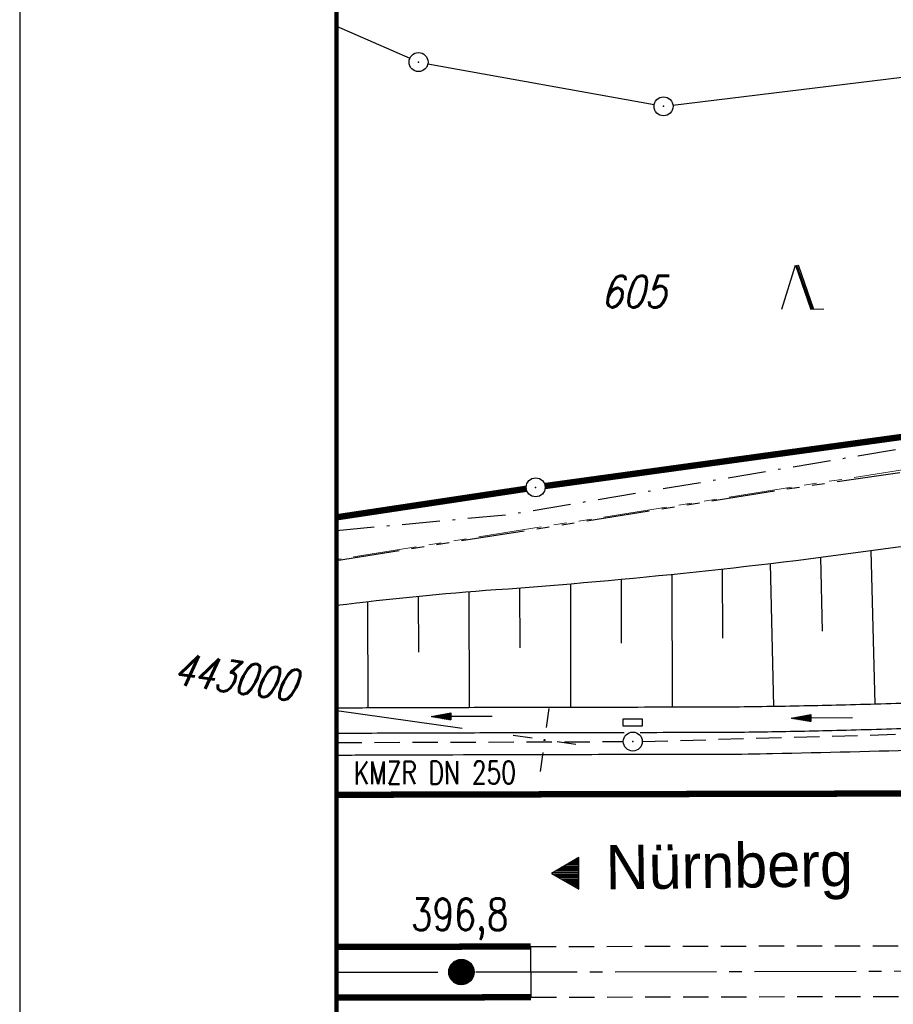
# Model space of a CAD drawing. Extents: x 0 to 1135, y 0 to 594.
# Tile 23 of 153: x 0 to 69, y 328 to 406. Entities that reach past the tile are written whole.
import ezdxf
from ezdxf.enums import TextEntityAlignment as Align

# ---------------------------------------------------------------- set-up
doc = ezdxf.new("R2010")
doc.units = 0
doc.header["$LTSCALE"] = 2
doc.header["$MEASUREMENT"] = 0
for name, pattern in [('ACHSE', [5.5, 4, -0.5, 0.5, -0.5]), ('AUSGEZOGEN', [0]), ('BAB-FM2', [2.6, 1.5, -0.5, 0.1, -0.5]), ('EinAusfädelung', [3.5, 2.5, -1]), ('GESTRICH-X2', [1.5, 1, -0.5]), ('PHANTOMX2', [5, 2.5, -0.5, 0.5, -0.5, 0.5, -0.5])]:
    doc.linetypes.add(name, pattern=pattern)
doc.layers.get('0').update_dxf_attribs({"color": 8, "linetype": 'AUSGEZOGEN'})
for name, color, linetype in [('ACHSETOP', 250, 'ACHSE'), ('BAB_FM', 8, 'BAB-FM2'), ('BOESCHG', 8, 'AUSGEZOGEN'), ('EINAUSF', 8, 'EinAusfädelung'), ('FBRTOP', 8, 'AUSGEZOGEN'), ('FLSTNR', 8, 'AUSGEZOGEN'), ('GRENZL', 8, 'AUSGEZOGEN'), ('GRENZL-BAB', 7, 'AUSGEZOGEN'), ('GRENZP', 8, 'AUSGEZOGEN'), ('GRENZP-BAB', 7, 'AUSGEZOGEN'), ('HEKT_B', 250, 'CONTINUOUS'), ('KANAL', 200, 'GESTRICH-X2'), ('Lichtwellenleiter COLT', 8, 'PHANTOMX2'), ('Lichtwellenleiter GLH', 8, 'PHANTOMX2'), ('MS-UEBERFAHRT', 8, 'GESTRICH-X2'), ('MULDE', 8, 'AUSGEZOGEN'), ('NETZ', 250, 'AUSGEZOGEN'), ('PFEIL', 200, 'CONTINUOUS'), ('PFEILTOP', 8, 'AUSGEZOGEN'), ('RAHMEN', 250, 'AUSGEZOGEN'), ('RICHTUNG', 250, 'CONTINUOUS'), ('SCHSYMBOL', 200, 'AUSGEZOGEN'), ('TEXTO', 200, 'CONTINUOUS'), ('WALD', 8, 'AUSGEZOGEN')]:
    doc.layers.add(name, color=color, linetype=linetype)
doc.styles.add('ROMANS', font='romans.shx', dxfattribs={"width": 0.8})
doc.styles.add('UNIR-O', font='unir_o.shx')

# ---------------------------------------------------------------- blocks, each defined once
blk = doc.blocks.new('IKR')
at = {"color": 0}
for p, q in [((0, 1), (0, 2.5)), ((-2.5, 0), (-1, 0)), ((1, 0), (2.5, 0)), ((0, -2.5), (0, -1))]:
    blk.add_line(p, q, dxfattribs=at)
blk.add_circle((0, 0), 0.05, dxfattribs=at)
blk.add_point((0, 0), dxfattribs=at)
blk = doc.blocks.new('NW')
at = {"color": 0}
for p, q in [((-1.088, 0), (-0.024, 3.474)), ((-0.024, 3.474), (1.193, -0.023)), ((0.077, 3.499), (1.294, 0.003)), ((0.189, 3.489), (1.406, -0.007)), ((1.177, -0.007), (2.227, 0.023))]:
    blk.add_line(p, q, dxfattribs=at)
blk = doc.blocks.new('*X17')
at = {"color": 0}
for p, q in [((212.234, 257.394), (213.242, 258.402)), ((212.236, 257.466), (213.169, 258.4)), ((212.237, 257.326), (213.31, 258.399)), ((212.244, 257.262), (213.373, 258.392)), ((212.244, 257.545), (213.09, 258.391)), ((212.254, 257.202), (213.434, 258.381)), ((212.261, 257.633), (213.003, 258.375)), ((212.268, 257.145), (213.491, 258.368)), ((212.284, 257.09), (213.545, 258.351)), ((212.29, 257.732), (212.903, 258.346)), ((212.303, 257.038), (213.597, 258.333)), ((212.324, 256.988), (213.647, 258.312)), ((212.343, 257.856), (212.779, 258.293)), ((212.347, 256.941), (213.694, 258.288)), ((212.372, 256.895), (213.74, 258.263)), ((212.399, 256.852), (213.783, 258.236)), ((212.428, 256.81), (213.825, 258.207)), ((212.459, 256.77), (213.865, 258.176)), ((212.492, 256.732), (213.903, 258.143)), ((212.526, 256.696), (213.939, 258.109)), ((212.563, 256.662), (213.974, 258.073)), ((212.601, 256.629), (214.006, 258.035)), ((212.64, 256.598), (214.037, 257.995)), ((212.682, 256.569), (214.066, 257.953)), ((212.726, 256.542), (214.093, 257.91)), ((212.771, 256.517), (214.119, 257.864)), ((212.819, 256.493), (214.142, 257.817)), ((212.868, 256.472), (214.163, 257.767)), ((212.92, 256.454), (214.182, 257.715)), ((212.975, 256.437), (214.198, 257.661)), ((213.032, 256.424), (214.211, 257.603)), ((213.092, 256.414), (214.222, 257.543)), ((213.156, 256.407), (214.229, 257.479)), ((213.224, 256.404), (214.232, 257.412)), ((213.296, 256.406), (214.23, 257.339)), ((213.375, 256.414), (214.222, 257.26)), ((213.463, 256.43), (214.205, 257.173)), ((213.563, 256.46), (214.176, 257.073)), ((213.686, 256.512), (214.123, 256.949))]:
    blk.add_line(p, q, dxfattribs=at)
blk = doc.blocks.new('SRMAST2')
at = {"color": 0}
blk.add_circle((0, 0), 0.999, dxfattribs=at)
blk.add_point((0, 0), dxfattribs=at)
blk.add_blockref('*X17', (-213.233, -257.403))
blk = doc.blocks.new('RPFEIL')
at = {"color": 0}
for p, q in [((-0.002, 0), (-1.252, -2.165)), ((-0.352, -2.165), (-0.352, -0.607)), ((-0.252, -2.165), (-0.252, -0.433)), ((-0.152, -2.165), (-0.152, -0.26)), ((-0.052, -2.165), (-0.052, -0.087)), ((1.248, -2.165), (-0.002, 0)), ((0.048, -2.165), (0.048, -0.087)), ((0.148, -2.165), (0.148, -0.26)), ((0.248, -2.165), (0.248, -0.433)), ((0.348, -2.165), (0.348, -0.607)), ((-0.852, -2.165), (-0.852, -1.473)), ((-0.752, -2.165), (-0.752, -1.299)), ((-0.652, -2.165), (-0.652, -1.126)), ((-0.552, -2.165), (-0.552, -0.953)), ((-0.452, -2.165), (-0.452, -0.78)), ((0.448, -2.165), (0.448, -0.78)), ((0.548, -2.165), (0.548, -0.953)), ((0.648, -2.165), (0.648, -1.126)), ((0.748, -2.165), (0.748, -1.299)), ((0.848, -2.165), (0.848, -1.473)), ((-1.252, -2.165), (1.248, -2.165)), ((-1.152, -2.165), (-1.152, -1.992)), ((-1.052, -2.165), (-1.052, -1.819)), ((-0.952, -2.165), (-0.952, -1.646)), ((0.948, -2.165), (0.948, -1.646)), ((1.048, -2.165), (1.048, -1.819)), ((1.148, -2.165), (1.148, -1.992))]:
    blk.add_line(p, q, dxfattribs=at)
blk = doc.blocks.new('GST')
at = {"color": 0}
blk.add_circle((0, 0), 0.75, dxfattribs=at)
blk.add_point((0, 0), dxfattribs=at)
blk = doc.blocks.new('13')
blk.add_lwpolyline([(0.755, 1.218), (-0.748, 1.218), (-0.748, 1.801), (0.755, 1.801)], close=True)
at = {"rotation": 180}
blk.add_blockref('GST', (0, 0), dxfattribs=at)
blk = doc.blocks.new('PFEIL2')
at = {"color": 0}
for p, q in [((0.88, 0.002), (-2.401, -0.012)), ((0.881, -0.271), (0.879, 0.276)), ((0.879, 0.276), (2.429, 0.009)), ((0.911, 0.27), (0.879, 0.265)), ((0.965, 0.261), (0.879, 0.246)), ((1.019, 0.252), (0.879, 0.228)), ((1.073, 0.242), (0.879, 0.209)), ((1.127, 0.233), (0.879, 0.191)), ((1.181, 0.224), (0.879, 0.172)), ((1.235, 0.214), (0.879, 0.154)), ((1.289, 0.205), (0.879, 0.135)), ((1.343, 0.196), (0.879, 0.117)), ((1.397, 0.187), (0.879, 0.098)), ((1.451, 0.177), (0.879, 0.08)), ((1.505, 0.168), (0.879, 0.061)), ((1.559, 0.159), (0.88, 0.043)), ((1.613, 0.149), (0.88, 0.024)), ((1.668, 0.14), (0.88, 0.006)), ((1.722, 0.131), (0.88, -0.013)), ((1.776, 0.121), (0.88, -0.031)), ((1.83, 0.112), (0.88, -0.05)), ((1.884, 0.103), (0.88, -0.068)), ((1.938, 0.094), (0.88, -0.087)), ((1.992, 0.084), (0.88, -0.105)), ((2.046, 0.075), (0.88, -0.124)), ((2.1, 0.066), (0.88, -0.142)), ((2.154, 0.056), (0.88, -0.161)), ((2.208, 0.047), (0.88, -0.179)), ((2.262, 0.038), (0.881, -0.198)), ((2.316, 0.029), (0.881, -0.216)), ((2.37, 0.019), (0.881, -0.235)), ((2.424, 0.01), (0.881, -0.253)), ((2.429, 0.009), (0.881, -0.271))]:
    blk.add_line(p, q, dxfattribs=at)

msp = doc.modelspace()

# ---------------------------------------------------------------- linework, layer by layer
at = {"layer": 'ACHSETOP'}
msp.add_lwpolyline([(25, 330.956), (159.858, 331.26), (434.858, 331.882), (684.857, 332.446), (859.856, 332.841), (950, 333.044)], dxfattribs=at)
msp.add_lwpolyline([(25, 330.956), (159.858, 331.26), (434.858, 331.882), (684.857, 332.446), (859.856, 332.841), (950, 333.044)], dxfattribs=at)
at = {"layer": 'BAB_FM', "flags": 128}
msp.add_lwpolyline([(25, 365.806), (38.613, 367.062), (88.589, 375.449), (138.461, 376.285), (188.596, 374.799), (238.602, 372.211), (268.568, 373.689), (268.768, 311.064), (271.355, 311.036)], dxfattribs=at)
msp.add_lwpolyline([(25, 365.806), (38.613, 367.062), (88.589, 375.449), (138.461, 376.285), (188.596, 374.799), (238.602, 372.211), (268.568, 373.689), (268.768, 311.064), (271.355, 311.036)], dxfattribs=at)
at = {"layer": 'BOESCHG'}
for p, q in [((67.158, 364.212), (67.477, 352.111)), ((67.158, 364.212), (67.477, 352.111)), ((63.193, 363.69), (63.335, 357.85)), ((63.193, 363.69), (63.335, 357.85)), ((55.441, 362.768), (55.46, 357.316)), ((55.441, 362.768), (55.46, 357.316)), ((59.225, 363.202), (59.479, 351.916)), ((59.225, 363.202), (59.479, 351.916)), ((47.475, 361.957), (47.477, 356.905)), ((47.475, 361.957), (47.477, 356.905)), ((51.467, 362.346), (51.48, 351.854)), ((51.467, 362.346), (51.48, 351.854)), ((39.454, 361.279), (39.467, 356.558)), ((39.454, 361.279), (39.467, 356.558)), ((43.462, 361.6), (43.48, 351.848)), ((43.462, 361.6), (43.48, 351.848)), ((31.452, 360.621), (31.466, 356.218)), ((31.452, 360.621), (31.466, 356.218)), ((35.453, 360.978), (35.48, 351.827)), ((35.453, 360.978), (35.48, 351.827)), ((27.452, 360.196), (27.48, 351.802)), ((27.452, 360.196), (27.48, 351.802))]:
    msp.add_line(p, q, dxfattribs=at)
msp.add_lwpolyline([(25, 359.902, -0.01315), (37.579, 361.14, 0.016897), (69.123, 364.483, 0.034574), (89.44, 368.781, -0.072469), (99.3, 370.1, -0.009084), (112.066, 369.717, 0.004147), (140.022, 368.604, 0.001379), (169.054, 367.769, -0.002775), (183.476, 367.314, -0.026314), (197.788, 366.027, 0.016345), (220.774, 363.497, 0.011575), (254.634, 361.673, 0.02208), (272.415, 361.913, 0.002185), (283.14, 362.579, 0.000836), (311.176, 364.49, 0.001514), (323.961, 365.422, 0.006535), (326.919, 365.686, 0.144645), (332.325, 367.903, -0.052568), (345.61, 376.446, -0.012932), (348.514, 377.816, -0.007678), (353.497, 379.919)], format="xyb", dxfattribs=at)
msp.add_lwpolyline([(25, 359.902, -0.01315), (37.579, 361.14, 0.016897), (69.123, 364.483, 0.034574), (89.44, 368.781, -0.072469), (99.3, 370.1, -0.009084), (112.066, 369.717, 0.004147), (140.022, 368.604, 0.001379), (169.054, 367.769, -0.002775), (183.476, 367.314, -0.026314), (197.788, 366.027, 0.016345), (220.774, 363.497, 0.011575), (254.634, 361.673, 0.02208), (272.415, 361.913, 0.002185), (283.14, 362.579, 0.000836), (311.176, 364.49, 0.001514), (323.961, 365.422, 0.006535), (326.919, 365.686, 0.144645), (332.325, 367.903, -0.052568), (345.61, 376.446, -0.012932), (348.514, 377.816, -0.007678), (353.497, 379.919)], format="xyb", dxfattribs=at)
at = {"layer": 'EINAUSF', "const_width": 0.5, "flags": 128}
msp.add_lwpolyline([(25, 344.956), (159.827, 345.26), (322.923, 345.629)], dxfattribs=at)
msp.add_lwpolyline([(25, 344.956), (159.827, 345.26), (322.923, 345.629)], dxfattribs=at)
at = {"layer": 'FBRTOP'}
msp.add_line((40.363, 328.99), (40.338, 332.99), dxfattribs=at)
msp.add_line((40.363, 328.99), (40.338, 332.99), dxfattribs=at)
msp.add_lwpolyline([(25, 348.09, 0.000064), (27.358, 348.098, -0.000154), (41.009, 348.138, -0.00071), (49.308, 348.149, 0.000942), (55.559, 348.16, 0.004701), (59.408, 348.21, 0.001479), (71.641, 348.52, 0.003199), (83.323, 348.926, -0.004067), (92.514, 349.23, -0.001567), (100.072, 349.394, -0.0027), (104.459, 349.452, -0.000775), (111.395, 349.495, -0.000609), (120.225, 349.526, -0.000487), (152.665, 349.567, 0.000558), (180.983, 349.608, 0.000056), (198.297, 349.654, -0.000026), (235.492, 349.755, -0.000211), (250.678, 349.789, 0.000187), (267.792, 349.826, 0.007534), (274.21, 349.94, 0.003716)], format="xyb", dxfattribs=at)
msp.add_lwpolyline([(25, 348.09, 0.000064), (27.358, 348.098, -0.000154), (41.009, 348.138, -0.00071), (49.308, 348.149, 0.000942), (55.559, 348.16, 0.004701), (59.408, 348.21, 0.001479), (71.641, 348.52, 0.003199), (83.323, 348.926, -0.004067), (92.514, 349.23, -0.001567), (100.072, 349.394, -0.0027), (104.459, 349.452, -0.000775), (111.395, 349.495, -0.000609), (120.225, 349.526, -0.000487), (152.665, 349.567, 0.000558), (180.983, 349.608, 0.000056), (198.297, 349.654, -0.000026), (235.492, 349.755, -0.000211), (250.678, 349.789, 0.000187), (267.792, 349.826, 0.007534), (274.21, 349.94, 0.003716)], format="xyb", dxfattribs=at)
at = {"layer": 'FBRTOP', "const_width": 0.5}
for points in [[(25, 332.956), (40.338, 332.99, 0.000002)], [(25, 332.956), (40.338, 332.99, 0.000002)], [(25, 328.956), (40.363, 328.99, 0.000002)], [(25, 328.956), (40.363, 328.99, 0.000002)]]:
    msp.add_lwpolyline(points, format="xyb", dxfattribs=at)
at = {"layer": 'GRENZL'}
for p, q in [((25, 405.587), (30.79, 403.046)), ((25, 405.587), (30.79, 403.046)), ((32.215, 402.612), (50.071, 399.389)), ((32.215, 402.612), (50.071, 399.389)), ((51.553, 399.347), (79.046, 402.691)), ((51.553, 399.347), (79.046, 402.691))]:
    msp.add_line(p, q, dxfattribs=at)
at = {"layer": 'GRENZL-BAB', "const_width": 0.5, "flags": 128}
for points in [[(41.462, 369.307), (83.859, 375.141)], [(41.462, 369.307), (83.859, 375.141)], [(25, 366.839), (39.978, 369.093)], [(25, 366.839), (39.978, 369.093)]]:
    msp.add_lwpolyline(points, dxfattribs=at)
at = {"layer": 'KANAL'}
for p, q in [((49.138, 349.16), (96.61, 350.508)), ((25, 349.077), (47.622, 349.154))]:
    msp.add_line(p, q, dxfattribs=at)
at = {"layer": 'Lichtwellenleiter COLT', "lineweight": 0, "flags": 128}
msp.add_lwpolyline([(591.673, 456.754), (589.45, 456.664), (582.968, 456.481), (522.155, 463.025), (477.197, 462.371), (434.669, 456.696), (377.971, 421.892), (348.297, 393.83), (332.828, 379.187), (316.623, 373.243), (279.52, 369.647), (239.217, 369.191), (216.492, 370.687), (142.633, 373.768), (119.264, 373.648), (87.756, 373.46), (25, 363.52)], dxfattribs=at)
msp.add_lwpolyline([(591.673, 456.754), (589.45, 456.664), (582.968, 456.481), (522.155, 463.025), (477.197, 462.371), (434.669, 456.696), (377.971, 421.892), (348.297, 393.83), (332.828, 379.187), (316.623, 373.243), (279.52, 369.647), (239.217, 369.191), (216.492, 370.687), (142.633, 373.768), (119.264, 373.648), (87.756, 373.46), (25, 363.52)], dxfattribs=at)
at = {"layer": 'Lichtwellenleiter GLH', "flags": 128}
msp.add_lwpolyline([(25, 363.428), (40.707, 365.928), (60.104, 369.02), (83.081, 372.351), (100.381, 373.312), (121.046, 373.596), (142.528, 373.806), (146.206, 373.857), (164.296, 373.725), (180.085, 372.742), (201.876, 371.507), (222.361, 369.98), (239.073, 369.278), (241.679, 369.002), (264.476, 368.809), (289.284, 369.976), (305.533, 371.913), (320.401, 374.506), (332.734, 379.123), (340.679, 385.371), (377.063, 421.293), (389.346, 431.212), (406.18, 443.542), (414.446, 449.334), (420.614, 452.813), (440.044, 458.475), (459.739, 460.94), (482.407, 462.54), (499.832, 462.79), (521.861, 463.102), (534.327, 462.664), (544.169, 462.769), (586.824, 456.296)], dxfattribs=at)
msp.add_lwpolyline([(25, 363.428), (40.707, 365.928), (60.104, 369.02), (83.081, 372.351), (100.381, 373.312), (121.046, 373.596), (142.528, 373.806), (146.206, 373.857), (164.296, 373.725), (180.085, 372.742), (201.876, 371.507), (222.361, 369.98), (239.073, 369.278), (241.679, 369.002), (264.476, 368.809), (289.284, 369.976), (305.533, 371.913), (320.401, 374.506), (332.734, 379.123), (340.679, 385.371), (377.063, 421.293), (389.346, 431.212), (406.18, 443.542), (414.446, 449.334), (420.614, 452.813), (440.044, 458.475), (459.739, 460.94), (482.407, 462.54), (499.832, 462.79), (521.861, 463.102), (534.327, 462.664), (544.169, 462.769), (586.824, 456.296)], dxfattribs=at)
at = {"layer": 'MS-UEBERFAHRT', "flags": 128}
for points in [[(40.338, 332.99), (159.854, 333.26, 0.000002), (284.041, 333.541, -0.000001)], [(40.338, 332.99), (159.854, 333.26, 0.000002), (284.041, 333.541, -0.000001)], [(40.363, 328.99), (159.863, 329.26, 0.000002), (284.133, 329.541, -0.000001)], [(40.363, 328.99), (159.863, 329.26, 0.000002), (284.133, 329.541, -0.000001)]]:
    msp.add_lwpolyline(points, format="xyb", dxfattribs=at)
at = {"layer": 'MULDE'}
for points in [[(71.536, 352.223, -0.002063), (65.166, 352.035, -0.00225), (59.325, 351.913, -0.00084), (56.453, 351.871, -0.002657), (55.545, 351.864, -0.000165), (53.242, 351.86, -0.000097), (49.309, 351.854, -0.000039), (45.154, 351.848, 0.000539), (40.999, 351.843, 0.000324), (34.172, 351.823, -0.000044), (27.346, 351.802, -0.00001), (25, 351.795, -0.000028)], [(71.536, 352.223, -0.002063), (65.166, 352.035, -0.00225), (59.325, 351.913, -0.00084), (56.453, 351.871, -0.002657), (55.545, 351.864, -0.000165), (53.242, 351.86, -0.000097), (49.309, 351.854, -0.000039), (45.154, 351.848, 0.000539), (40.999, 351.843, 0.000324), (34.172, 351.823, -0.000044), (27.346, 351.802, -0.00001), (25, 351.795, -0.000028)], [(96.513, 351.035, 0.00033), (95.576, 351.015, 0.002258), (92.472, 350.934, 0.000559), (89.942, 350.853, 0.000212), (83.253, 350.629, 0.00047), (77.105, 350.415, -0.000524), (71.592, 350.224, -0.002063), (65.224, 350.036, -0.002245), (59.37, 349.914, -0.000845), (56.474, 349.871, -0.002658), (55.553, 349.864, -0.000164), (53.234, 349.86, -0.000097), (49.309, 349.854, -0.000003), (48.96, 349.853, 0.000539)], [(96.513, 351.035, 0.00033), (95.576, 351.015, 0.002258), (92.472, 350.934, 0.000559), (89.942, 350.853, 0.000212), (83.253, 350.629, 0.00047), (77.105, 350.415, -0.000524), (71.592, 350.224, -0.002063), (65.224, 350.036, -0.002245), (59.37, 349.914, -0.000845), (56.474, 349.871, -0.002658), (55.553, 349.864, -0.000164), (53.234, 349.86, -0.000097), (49.309, 349.854, -0.000003), (48.96, 349.853, 0.000539)], [(47.698, 349.851, -0.000024), (45.156, 349.848, 0.000539), (41.004, 349.843, 0.000324), (34.178, 349.823, -0.000044), (27.353, 349.802, -0.000006), (25, 349.795, -0.000309)], [(47.698, 349.851, -0.000024), (45.156, 349.848, 0.000539), (41.004, 349.843, 0.000324), (34.178, 349.823, -0.000044), (27.353, 349.802, -0.000006), (25, 349.795, -0.000309)]]:
    msp.add_lwpolyline(points, format="xyb", dxfattribs=at)
at = {"layer": 'NETZ'}
msp.add_line((25.02, 351.602), (34.921, 350.198), dxfattribs=at)
msp.add_line((25.02, 351.602), (34.921, 350.198), dxfattribs=at)
at = {"layer": 'RAHMEN'}
msp.add_line((0, 594), (0, 0), dxfattribs=at)
msp.add_line((0, 594), (0, 0), dxfattribs=at)
at = {"layer": 'RAHMEN', "const_width": 0.35}
msp.add_lwpolyline([(25, 5), (1130, 5), (1130, 589), (25, 589), (25, 5)], dxfattribs=at)
msp.add_lwpolyline([(25, 5), (1130, 5), (1130, 589), (25, 589), (25, 5)], dxfattribs=at)

# ---------------------------------------------------------------- block references
at = {"layer": 'GRENZP'}
for p in [(31.477, 402.745), (31.477, 402.745), (50.809, 399.256), (50.809, 399.256)]:
    msp.add_blockref('GST', p, dxfattribs=at)
at = {"layer": 'GRENZP-BAB'}
msp.add_blockref('GST', (40.719, 369.205), dxfattribs=at)
msp.add_blockref('GST', (40.719, 369.205), dxfattribs=at)
at = {"layer": 'HEKT_B', "rotation": 81.92865950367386}
msp.add_blockref('SRMAST2', (34.858, 330.978), dxfattribs=at)
msp.add_blockref('SRMAST2', (34.858, 330.978), dxfattribs=at)
at = {"layer": 'NETZ', "rotation": 171.9288}
msp.add_blockref('IKR', (41.421, 349.276), dxfattribs=at)
msp.add_blockref('IKR', (41.421, 349.276), dxfattribs=at)
at = {"layer": 'PFEIL', "rotation": 180.1812595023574}
msp.add_blockref('PFEIL2', (34.899, 351.15), dxfattribs=at)
at = {"layer": 'PFEILTOP', "rotation": 180.5485078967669}
msp.add_blockref('PFEIL2', (63.321, 351.029), dxfattribs=at)
msp.add_blockref('PFEIL2', (63.321, 351.029), dxfattribs=at)
at = {"layer": 'RICHTUNG', "rotation": 90.40146844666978}
msp.add_blockref('RPFEIL', (41.961, 338.758), dxfattribs=at)
msp.add_blockref('RPFEIL', (41.961, 338.758), dxfattribs=at)
at = {"layer": 'SCHSYMBOL', "rotation": 0.1293595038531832}
msp.add_blockref('13', (48.385, 349.154), dxfattribs=at)
msp.add_blockref('13', (48.385, 349.154), dxfattribs=at)
at = {"layer": 'WALD'}
msp.add_blockref('NW', (61.237, 383.256), dxfattribs=at)
msp.add_blockref('NW', (61.237, 383.256), dxfattribs=at)

# ---------------------------------------------------------------- texts
at = {"layer": 'FLSTNR', "style": 'ROMANS', "oblique": 15, "width": 0.8}
msp.add_text('605', height=2.5, dxfattribs=at).set_placement((45.872, 383.392))
msp.add_text('605', height=2.5, dxfattribs=at).set_placement((45.872, 383.392))
at = {"layer": 'HEKT_B', "style": 'ROMANS', "width": 0.8}
msp.add_text('396,8', height=2.5, rotation=0.12936, dxfattribs=at).set_placement((30.865, 334.265))
msp.add_text('396,8', height=2.5, rotation=0.12936, dxfattribs=at).set_placement((30.865, 334.265))
at = {"layer": 'NETZ', "style": 'ROMANS', "oblique": 16.6, "width": 0.75}
msp.add_text('443000', height=2.5, rotation=351.9288, dxfattribs=at).set_placement((12.022, 353.689))
msp.add_text('443000', height=2.5, rotation=351.9288, dxfattribs=at).set_placement((12.022, 353.689))
at = {"layer": 'RICHTUNG', "style": 'UNIR-O'}
msp.add_text('Nürnberg', height=3.5, rotation=0.80222, dxfattribs=at).set_placement((46.267, 337.484))
msp.add_text('Nürnberg', height=3.5, rotation=0.80222, dxfattribs=at).set_placement((46.267, 337.484))
at = {"layer": 'TEXTO', "style": 'ROMANS', "width": 0.75}
msp.add_text('KMZR DN 250', height=1.8, rotation=0.18126, dxfattribs=at).set_placement((32.77, 345.798), align=Align.CENTER)

doc.saveas('drawing.dxf')
